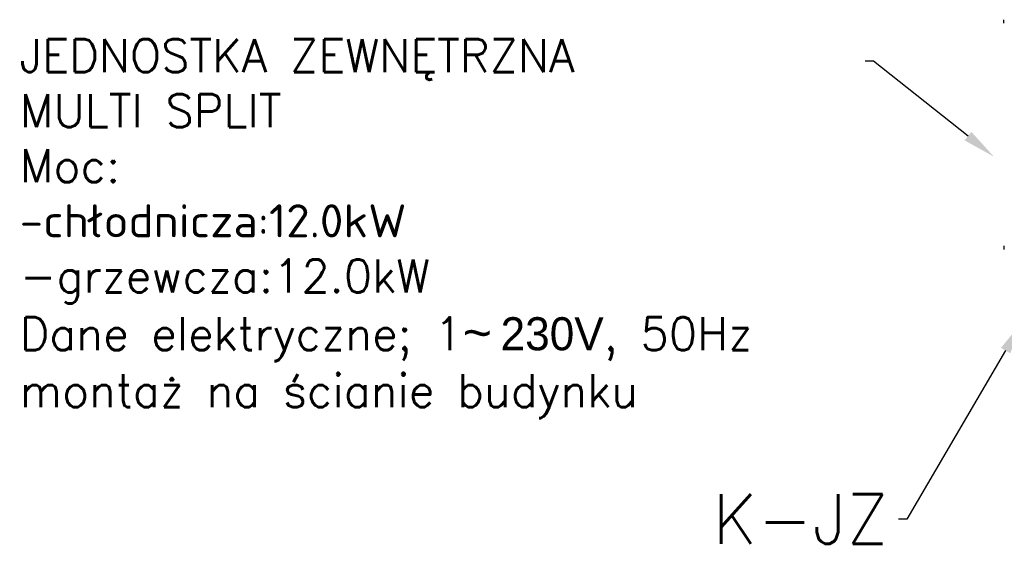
# Model space of a CAD drawing. Header units: centimetres. Extents: x 8435 to 34224, y 15581 to 23928.
# Tile 246 of 256: x 24589 to 24827, y 19446 to 19577. Entities that reach past the tile are written whole.
import ezdxf
from ezdxf import colors
from ezdxf.entities.mleader import LeaderData, LeaderLine
from ezdxf.math import Vec2, Vec3

# ---------------------------------------------------------------- set-up
doc = ezdxf.new("R2010")
doc.units = ezdxf.units.CM
doc.header["$LTSCALE"] = 0.2
doc.layers.add('_ET_OPIS', color=7, linetype='Continuous', lineweight=20)
doc.styles.add('SIMPLEX', font='simplex.shx', dxfattribs={"height": 12})

# ---------------------------------------------------------------- blocks, each defined once
blk = doc.blocks.new('A$C557f46fc')
at = {"linetype": 'Continuous'}
for p, q in [((55.44, 35.32), (54.56, 35.32)), ((56.31, 35.32), (55.44, 35.32)), ((164.01, 35.32), (165.76, 35.32))]:
    blk.add_line(p, q, dxfattribs=at)

msp = doc.modelspace()

# ---------------------------------------------------------------- block references
at = {"xscale": 0.5, "yscale": 0.5, "zscale": 0.5, "rotation": 270}
msp.add_blockref('A$C557f46fc', (24809.45, 19603.96), dxfattribs=at)

# ---------------------------------------------------------------- leaders
at = {"layer": '_ET_OPIS', "ltscale": 2}
ml = msp.add_multileader_mtext('Standard', dxfattribs=at)
ml.set_content('JEDNOSTKA ZEWNĘTRZNA\\PMULTI SPLIT\\PMoc:\\P-chłodnicza:12.0kW\\P-grzewcza:12.0kW\\PDane elektryczne; 1{\\fArial|b0|i0|c238|p34;\\H1.08333x;~\\fMS Shell Dlg 2|b0|i0|c238|p0;\\H0.65385x; \\H1.41176x;230V}, 50Hz\\Pmontaż na ścianie budynku', color=256, style='SIMPLEX')
ml.set_leader_properties()
ml.build(insert=Vec2(0, 0))
ml.multileader.update_dxf_attribs({"dogleg_length": 2, "arrow_head_size": 8})
ctx = ml.context
ctx.base_point, ctx.char_height, ctx.arrow_head_size, ctx.landing_gap_size, ctx.plane_origin = Vec3(24587.71, 19566.65), 8, 8, 1, Vec3(25078.7, 19621.85)
notes = []
notes.append((ctx, [(0, (1, 1, 0), (24795.53, 19566.65), (-1, 0), 2, [(1, [(24824.7, 19543.51)], 0, [])])]))
ctx.mtext.insert, ctx.mtext.width, ctx.mtext.defined_height, ctx.mtext.flow_direction = Vec3(24588.71, 19571.99), 213.052, 51.02, 5
ml = msp.add_multileader_mtext('Standard', dxfattribs=at)
ml.set_content('K-JZ', color=256, style='SIMPLEX')
ml.set_leader_properties()
ml.build(insert=Vec2(0, 0))
ml.multileader.update_dxf_attribs({"dogleg_length": 2, "arrow_head_size": 8})
ctx = ml.context
ctx.base_point, ctx.char_height, ctx.arrow_head_size, ctx.landing_gap_size, ctx.plane_origin = Vec3(24755.59, 19455.78), 12, 8, 1, Vec3(25642.68, 19710.68)
notes.append((ctx, [(0, (1, 1, 0), (24803.59, 19455.78), (-1, 0), 2, [(0, [(24831.57, 19503.47)], 0, [])])]))
ctx.mtext.insert, ctx.mtext.width, ctx.mtext.defined_height, ctx.mtext.flow_direction = Vec3(24756.59, 19461.78), 242.1891, 51.02, 5
for ctx, leaders in notes:
    for number, flags, end, landing, length, lines in leaders:
        leader = LeaderData()
        leader.index, (leader.has_last_leader_line, leader.has_dogleg_vector, leader.attachment_direction) = number, flags
        leader.last_leader_point, leader.dogleg_vector, leader.dogleg_length = Vec3(end), Vec3(landing), length
        for number, points, colour, breaks in lines:
            line = LeaderLine()
            line.index, line.vertices, line.color, line.breaks = number, Vec3.list(points), colors.encode_raw_color(colour), breaks
            leader.lines.append(line)
        ctx.leaders.append(leader)

doc.saveas('drawing.dxf')
